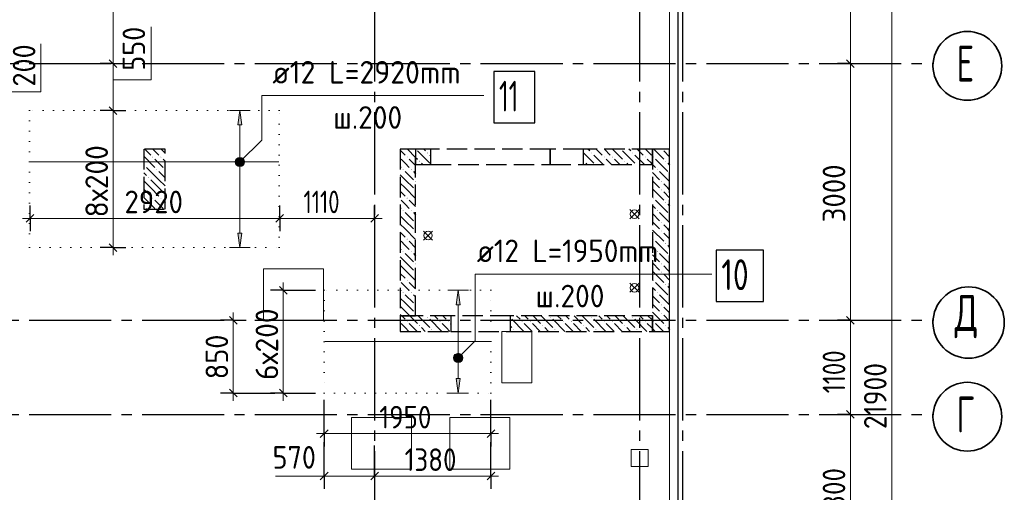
# Model space of a CAD drawing. Header units: millimetres. Extents: x 0 to 50400, y -244 to 35640.
# Tile 13 of 15: x 26064 to 37580, y 20252 to 25774. Entities that reach past the tile are written whole.
import ezdxf

# ---------------------------------------------------------------- set-up
doc = ezdxf.new("R2010")
doc.units = ezdxf.units.MM
for name, pattern in [('______2', [324, 240, -84]), ('______5', [1320, 960, -120, 120, -120]), ('______9', [120, 0, -120])]:
    doc.linetypes.add(name, pattern=pattern)
for name, color, linetype, lineweight in [('Standard', 7, 'Continuous', 25), ('ЖБ Перекрытие верхний уровень', 7, 'Continuous', 35), ('ЖБ Пилон', 7, 'Continuous', 35), ('ЖБ Стена верхний уровень', 7, 'Continuous', 35), ('Общий01', 7, 'Continuous', 13), ('Позиционная метка номер позиции', 7, 'Continuous', 13), ('Размерная линия_ общее', 7, 'Continuous', 13), ('Тени', 7, 'Continuous', 13)]:
    doc.layers.add(name, color=color, linetype=linetype, lineweight=lineweight)
doc.layers.add('Оси', color=7, linetype='______5', true_color=0x656565)
doc.styles.add('ISOCPEUR', font='txt')

msp = doc.modelspace()

# ---------------------------------------------------------------- hatches: boundary and pattern name
at = {"linetype": 'Continuous', "lineweight": 13, "transparency": 33554687}
for points in [[(28663, 24544), (28639, 24712), (28615, 24544)], [(31217, 22444), (31193, 22612), (31169, 22444)]]:
    msp.add_hatch(color=7, dxfattribs=at).paths.add_polyline_path(points)
for points in [[(28663, 23280), (28639, 23112), (28615, 23280)], [(31217, 21580), (31193, 21412), (31169, 21580)]]:
    msp.add_hatch(color=7, dxfattribs=at).paths.add_polyline_path(points, flags=16)
at = {"layer": 'ЖБ Пилон', "linetype": 'Continuous', "lineweight": -3, "transparency": 33554687}
for points in [[(27519, 24073), (27524, 24078), (27528, 24073), (27524, 24068)], [(27615, 24169), (27620, 24174), (27624, 24169), (27620, 24165)], [(27711, 24169), (27716, 24174), (27720, 24169), (27716, 24165)], [(27663, 24025), (27668, 24030), (27672, 24025), (27668, 24021)], [(27759, 24025), (27764, 24030), (27765, 24029), (27765, 24022), (27764, 24021)], [(27567, 23929), (27572, 23934), (27576, 23929), (27572, 23925)], [(27615, 23689), (27620, 23694), (27624, 23689), (27620, 23685)], [(27711, 23689), (27716, 23694), (27720, 23689), (27716, 23685)], [(27519, 23593), (27524, 23598), (27528, 23593), (27524, 23588)]]:
    msp.add_hatch(color=7, dxfattribs=at).paths.add_polyline_path(points, flags=16)
at = {"layer": 'ЖБ Стена верхний уровень', "linetype": 'Continuous', "lineweight": -3, "transparency": 33554687}
for points in [[(30693, 24262), (30692, 24261), (30690, 24262)], [(30831, 24217), (30836, 24222), (30840, 24217), (30836, 24212)], [(32751, 24217), (32756, 24222), (32760, 24217), (32756, 24212)], [(33093, 24262), (33092, 24261), (33090, 24262)], [(33231, 24217), (33236, 24222), (33240, 24217), (33236, 24212)], [(33573, 24262), (33572, 24261), (33570, 24262)], [(30591, 24169), (30596, 24174), (30600, 24169), (30596, 24165)], [(30735, 24121), (30740, 24126), (30744, 24121), (30740, 24116)], [(32660, 24126), (32664, 24121), (32660, 24117)], [(32895, 24169), (32900, 24174), (32904, 24169), (32900, 24165)], [(32991, 24169), (32996, 24174), (33000, 24169), (32996, 24165)], [(33135, 24121), (33140, 24126), (33144, 24121), (33140, 24116)], [(33375, 24169), (33380, 24174), (33384, 24169), (33380, 24165)], [(33471, 24169), (33476, 24174), (33480, 24169), (33476, 24165)], [(33615, 24121), (33620, 24126), (33624, 24121), (33620, 24116)], [(30543, 24025), (30548, 24030), (30552, 24025), (30548, 24021)], [(30639, 24025), (30644, 24030), (30648, 24025), (30644, 24021)], [(33519, 24025), (33524, 24030), (33528, 24025), (33524, 24021)], [(33663, 23977), (33665, 23980), (33665, 23975)], [(30687, 23881), (30692, 23886), (30695, 23883), (30695, 23880), (30692, 23876)], [(33567, 23881), (33572, 23886), (33576, 23881), (33572, 23876)], [(30687, 23785), (30692, 23790), (30695, 23787), (30695, 23784), (30692, 23781)], [(33567, 23785), (33572, 23790), (33576, 23785), (33572, 23781)], [(30591, 23689), (30596, 23694), (30600, 23689), (30596, 23685)], [(33471, 23689), (33476, 23694), (33480, 23689), (33476, 23685)], [(33615, 23641), (33620, 23646), (33624, 23641), (33620, 23636)], [(30543, 23545), (30548, 23550), (30552, 23545), (30548, 23541)], [(30639, 23545), (30644, 23550), (30648, 23545), (30644, 23541)], [(33519, 23545), (33524, 23550), (33528, 23545), (33524, 23541)], [(33663, 23497), (33665, 23500), (33665, 23495)], [(30687, 23401), (30692, 23406), (30695, 23403), (30695, 23400), (30692, 23396)], [(33567, 23401), (33572, 23406), (33576, 23401), (33572, 23396)], [(30687, 23305), (30692, 23310), (30695, 23307), (30695, 23304), (30692, 23301)], [(33567, 23305), (33572, 23310), (33576, 23305), (33572, 23301)], [(30591, 23209), (30596, 23214), (30600, 23209), (30596, 23205)], [(33471, 23209), (33476, 23214), (33480, 23209), (33476, 23205)], [(33615, 23161), (33620, 23166), (33624, 23161), (33620, 23156)], [(30543, 23065), (30548, 23070), (30552, 23065), (30548, 23061)], [(30639, 23065), (30644, 23070), (30648, 23065), (30644, 23061)], [(33519, 23065), (33524, 23070), (33528, 23065), (33524, 23061)], [(30687, 22921), (30692, 22926), (30695, 22923), (30695, 22920), (30692, 22916)], [(33567, 22921), (33572, 22926), (33576, 22921), (33572, 22916)], [(33663, 23017), (33665, 23020), (33665, 23015)], [(30687, 22825), (30692, 22830), (30695, 22827), (30695, 22824), (30692, 22821)], [(33567, 22825), (33572, 22830), (33576, 22825), (33572, 22821)], [(30591, 22729), (30596, 22734), (30600, 22729), (30596, 22725)], [(33471, 22729), (33476, 22734), (33480, 22729), (33476, 22725)], [(30543, 22585), (30548, 22590), (30552, 22585), (30548, 22581)], [(30639, 22585), (30644, 22590), (30648, 22585), (30644, 22581)], [(33519, 22585), (33524, 22590), (33528, 22585), (33524, 22581)], [(33615, 22681), (33620, 22686), (33624, 22681), (33620, 22676)], [(33663, 22537), (33665, 22540), (33665, 22535)], [(30687, 22441), (30692, 22446), (30695, 22443), (30695, 22440), (30692, 22436)], [(30687, 22345), (30692, 22350), (30695, 22347), (30695, 22344), (30692, 22341)], [(33567, 22441), (33572, 22446), (33576, 22441), (33572, 22436)], [(33567, 22345), (33572, 22350), (33576, 22345), (33572, 22341)], [(30591, 22249), (30596, 22254), (30600, 22249), (30596, 22245)], [(30831, 22297), (30836, 22302), (30840, 22297), (30836, 22292)], [(30975, 22249), (30980, 22254), (30984, 22249), (30980, 22245)], [(31071, 22249), (31076, 22254), (31080, 22249), (31076, 22245)], [(31935, 22249), (31940, 22254), (31944, 22249), (31940, 22245)], [(32031, 22249), (32036, 22254), (32040, 22249), (32036, 22245)], [(32271, 22297), (32276, 22302), (32280, 22297), (32276, 22292)], [(32415, 22249), (32420, 22254), (32424, 22249), (32420, 22245)], [(32511, 22249), (32516, 22254), (32520, 22249), (32516, 22245)], [(32751, 22297), (32756, 22302), (32760, 22297), (32756, 22292)], [(32895, 22249), (32900, 22254), (32904, 22249), (32900, 22245)], [(32991, 22249), (32996, 22254), (33000, 22249), (32996, 22245)], [(33231, 22297), (33236, 22302), (33240, 22297), (33236, 22292)], [(33375, 22249), (33380, 22254), (33384, 22249), (33380, 22245)], [(33471, 22249), (33476, 22254), (33480, 22249), (33476, 22245)], [(30735, 22201), (30740, 22206), (30744, 22201), (30740, 22196)], [(30879, 22153), (30884, 22158), (30888, 22153), (30884, 22148)], [(31839, 22153), (31844, 22158), (31848, 22153), (31844, 22148)], [(32175, 22201), (32180, 22206), (32184, 22201), (32180, 22196)], [(32319, 22153), (32324, 22158), (32328, 22153), (32324, 22148)], [(32655, 22201), (32660, 22206), (32664, 22201), (32660, 22196)], [(32799, 22153), (32804, 22158), (32808, 22153), (32804, 22148)], [(33135, 22201), (33140, 22206), (33144, 22201), (33140, 22196)], [(33279, 22153), (33284, 22158), (33288, 22153), (33284, 22148)], [(33615, 22201), (33620, 22206), (33624, 22201), (33620, 22196)]]:
    msp.add_hatch(color=7, dxfattribs=at).paths.add_polyline_path(points, flags=16)
at = {"layer": 'Позиционная метка номер позиции', "linetype": 'Continuous', "lineweight": 13, "transparency": 33554687}
for points in [[(28587, 24126), (28677, 24074), (28601, 24151)], [(28587, 24099), (28653, 24060), (28587, 24126)], [(28587, 24126), (28653, 24060), (28677, 24074)], [(28625, 24060), (28587, 24099), (28601, 24074)], [(28587, 24099), (28625, 24060), (28653, 24060)], [(28601, 24151), (28691, 24099), (28625, 24164)], [(28601, 24151), (28677, 24074), (28691, 24099)], [(28625, 24164), (28691, 24099), (28691, 24126)], [(28625, 24164), (28691, 24126), (28653, 24164)], [(28653, 24164), (28691, 24126), (28677, 24151)], [(31141, 21836), (31231, 21784), (31155, 21861)], [(31141, 21809), (31207, 21770), (31141, 21836)], [(31141, 21836), (31207, 21770), (31231, 21784)], [(31179, 21770), (31141, 21809), (31155, 21784)], [(31141, 21809), (31179, 21770), (31207, 21770)], [(31155, 21861), (31245, 21809), (31179, 21874)], [(31155, 21861), (31231, 21784), (31245, 21809)], [(31179, 21874), (31245, 21809), (31245, 21836)], [(31179, 21874), (31245, 21836), (31207, 21874)], [(31207, 21874), (31245, 21836), (31231, 21861)]]:
    msp.add_hatch(color=7, dxfattribs=at).paths.add_polyline_path(points)

# ---------------------------------------------------------------- linework, layer by layer
at = {"color": 251, "linetype": 'Continuous', "lineweight": 13, "true_color": 0x494949, "transparency": 33554687}
for p, q in [((28639, 24712), (28519, 24712)), ((28639, 24712), (28615, 24544)), ((28663, 24544), (28639, 24712)), ((28639, 24712), (28759, 24712)), ((28639, 24712), (28639, 24712)), ((28615, 24544), (28663, 24544)), ((28639, 23280), (28639, 24544)), ((28639, 23112), (28615, 23280)), ((28615, 23280), (28663, 23280)), ((28663, 23280), (28639, 23112)), ((28639, 23112), (28519, 23112)), ((28639, 23112), (28759, 23112)), ((28639, 23112), (28639, 23112)), ((31193, 22612), (31073, 22612)), ((31193, 22612), (31169, 22444)), ((31217, 22444), (31193, 22612)), ((31193, 22612), (31313, 22612)), ((31193, 22612), (31193, 22612)), ((31169, 22444), (31217, 22444)), ((31193, 21580), (31193, 22444)), ((31193, 21412), (31169, 21580)), ((31169, 21580), (31217, 21580)), ((31217, 21580), (31193, 21412)), ((31193, 21412), (31073, 21412)), ((31193, 21412), (31313, 21412)), ((31193, 21412), (31193, 21412))]:
    msp.add_line(p, q, dxfattribs=at)
at = {"color": 7, "linetype": 'Continuous', "lineweight": 18, "transparency": 33554687}
for p, q in [((29094, 24112), (26186, 24112)), ((31569, 22012), (29631, 22012))]:
    msp.add_line(p, q, dxfattribs=at)
at = {"color": 7, "linetype": 'Continuous', "lineweight": 25, "transparency": 33554687}
for points in [[(31610, 24569), (32090, 24569), (32090, 25169), (31610, 25169), (31610, 24569)], [(34210, 22482), (34762, 22482), (34762, 23082), (34210, 23082), (34210, 22482)]]:
    msp.add_lwpolyline(points, dxfattribs=at)
at = {"layer": 'Standard', "color": 254, "linetype": 'Continuous', "lineweight": -3, "true_color": 0xc4c4ff, "transparency": 33554687}
msp.add_lwpolyline([(8915, 10212), (33765, 10212), (33765, 32712), (8915, 32712), (8915, 10212)], dxfattribs=at)
at = {"layer": 'ЖБ Перекрытие верхний уровень', "color": 7, "linetype": 'Continuous', "lineweight": 18, "transparency": 33554687}
for p, q in [((33665, 22312), (33665, 32612)), ((29616, 22864), (28916, 22864)), ((28916, 22864), (28916, 22264)), ((29616, 22264), (29616, 22864)), ((28916, 22264), (29616, 22264)), ((33665, 10312), (33665, 22312)), ((32052, 22132), (31702, 22132)), ((31702, 22132), (31702, 21532)), ((32052, 21532), (32052, 22132)), ((31702, 21532), (32052, 21532)), ((30645, 21124), (29945, 21124)), ((29945, 21124), (29945, 20524)), ((30645, 20524), (30645, 21124)), ((31795, 21124), (31095, 21124)), ((31095, 21124), (31095, 20524)), ((31795, 20524), (31795, 21124)), ((33415, 20752), (33215, 20752)), ((33215, 20752), (33215, 20552)), ((33415, 20552), (33415, 20752)), ((29945, 20524), (30645, 20524)), ((31095, 20524), (31795, 20524)), ((33215, 20552), (33415, 20552))]:
    msp.add_line(p, q, dxfattribs=at)
at = {"layer": 'ЖБ Пилон', "color": 253, "linetype": '______2', "lineweight": -3, "true_color": 0xa0a0a0, "transparency": 33554687}
for p, q in [((27765, 24262), (27515, 24262)), ((27515, 24262), (27515, 23562)), ((27765, 23562), (27765, 24262)), ((27515, 23562), (27765, 23562))]:
    msp.add_line(p, q, dxfattribs=at)
at = {"layer": 'ЖБ Пилон', "color": 253, "linetype": 'Continuous', "lineweight": -3, "true_color": 0xa0a0a0, "transparency": 33554687}
for p, q in [((27526, 24262), (27596, 24193)), ((27622, 24262), (27692, 24193)), ((27719, 24262), (27765, 24216)), ((27515, 24178), (27644, 24049)), ((27692, 24097), (27644, 24145)), ((27740, 24049), (27692, 24097)), ((27740, 24145), (27765, 24120)), ((27515, 23986), (27548, 23953)), ((27692, 23905), (27548, 24049)), ((27692, 24001), (27765, 23928)), ((27596, 23809), (27515, 23890)), ((27596, 23905), (27692, 23809)), ((27692, 23905), (27765, 23832)), ((27515, 23794), (27596, 23713)), ((27596, 23809), (27692, 23713)), ((27692, 23809), (27765, 23736)), ((27515, 23698), (27644, 23569)), ((27692, 23617), (27644, 23665)), ((27740, 23569), (27692, 23617)), ((27740, 23665), (27765, 23640)), ((27554, 23562), (27548, 23569))]:
    msp.add_line(p, q, dxfattribs=at)
at = {"layer": 'ЖБ Стена верхний уровень', "color": 253, "linetype": '______2', "lineweight": -3, "true_color": 0xa0a0a0, "transparency": 33554687}
for p, q in [((30515, 24262), (30515, 22312)), ((30695, 24262), (30515, 24262)), ((30870, 24262), (30695, 24262)), ((30695, 24262), (30695, 24082)), ((30695, 22312), (30695, 24262)), ((32270, 24262), (30870, 24262)), ((30870, 24262), (30870, 24082)), ((32270, 24082), (32270, 24262)), ((32660, 24262), (32270, 24262)), ((32270, 24262), (32270, 24082)), ((32660, 24082), (32660, 24262)), ((33465, 24262), (32660, 24262)), ((33465, 24082), (33465, 24262)), ((33665, 24262), (33465, 24262)), ((33465, 24262), (33465, 22132)), ((33665, 22132), (33665, 24262)), ((30695, 24082), (30870, 24082)), ((30870, 24082), (32270, 24082)), ((32270, 24082), (32660, 24082)), ((32660, 24082), (33465, 24082)), ((30515, 22312), (30695, 22312)), ((31105, 22312), (30515, 22312)), ((30515, 22312), (30515, 22132)), ((31805, 22312), (31105, 22312)), ((31105, 22312), (31105, 22132)), ((31805, 22132), (31805, 22312)), ((33465, 22312), (31805, 22312)), ((33465, 22132), (33465, 22312)), ((30515, 22132), (31105, 22132)), ((31105, 22132), (31805, 22132)), ((31805, 22132), (33465, 22132)), ((33465, 22132), (33665, 22132))]:
    msp.add_line(p, q, dxfattribs=at)
at = {"layer": 'ЖБ Стена верхний уровень', "color": 253, "linetype": 'Continuous', "lineweight": -3, "true_color": 0xa0a0a0, "transparency": 33554687}
for p, q in [((30515, 24250), (30572, 24193)), ((30599, 24262), (30695, 24166)), ((30716, 24241), (30860, 24097)), ((30860, 24193), (30870, 24183)), ((32660, 24217), (32780, 24097)), ((32780, 24193), (32890, 24082)), ((33116, 24241), (33260, 24097)), ((33260, 24193), (33370, 24082)), ((33479, 24262), (33596, 24145)), ((33596, 24241), (33665, 24172)), ((30572, 24097), (30524, 24145)), ((30620, 24049), (30572, 24097)), ((30620, 24145), (30695, 24070)), ((30695, 24166), (30716, 24145)), ((30764, 24097), (30778, 24082)), ((32684, 24097), (32698, 24082)), ((32972, 24097), (32924, 24145)), ((32986, 24082), (32972, 24097)), ((33020, 24145), (33082, 24082)), ((33164, 24097), (33178, 24082)), ((33452, 24097), (33404, 24145)), ((33465, 24084), (33452, 24097)), ((33500, 24049), (33465, 24084)), ((33500, 24145), (33644, 24001)), ((33644, 24097), (33665, 24076)), ((30515, 24058), (30524, 24049)), ((30572, 23905), (30515, 23962)), ((30572, 24001), (30668, 23905)), ((30668, 24001), (30695, 23974)), ((33465, 23988), (33548, 23905)), ((33548, 24001), (33665, 23884)), ((30515, 23866), (30572, 23809)), ((30572, 23905), (30668, 23809)), ((33465, 23892), (33548, 23809)), ((33644, 23809), (33596, 23857)), ((30515, 23770), (30572, 23713)), ((30572, 23809), (30695, 23686)), ((33465, 23796), (33596, 23665)), ((33596, 23761), (33665, 23692)), ((33665, 23788), (33644, 23809)), ((30572, 23617), (30524, 23665)), ((30620, 23569), (30572, 23617)), ((30620, 23665), (30695, 23590)), ((33500, 23665), (33644, 23521)), ((33644, 23617), (33665, 23596)), ((30515, 23578), (30524, 23569)), ((30572, 23521), (30668, 23425)), ((30668, 23521), (30695, 23494)), ((33500, 23569), (33465, 23604)), ((33465, 23508), (33548, 23425)), ((33548, 23521), (33665, 23404)), ((30572, 23425), (30515, 23482)), ((30515, 23386), (30572, 23329)), ((30572, 23425), (30668, 23329)), ((33465, 23412), (33548, 23329)), ((30515, 23290), (30572, 23233)), ((30572, 23329), (30695, 23206)), ((33465, 23316), (33596, 23185)), ((33644, 23329), (33596, 23377)), ((33596, 23281), (33665, 23212)), ((33665, 23308), (33644, 23329)), ((30572, 23137), (30524, 23185)), ((30620, 23185), (30695, 23110)), ((33500, 23185), (33644, 23041)), ((30515, 23098), (30524, 23089)), ((30620, 23089), (30572, 23137)), ((30572, 23041), (30668, 22945)), ((30668, 23041), (30695, 23014)), ((33500, 23089), (33465, 23124)), ((33548, 23041), (33665, 22924)), ((33644, 23137), (33665, 23116)), ((30572, 22945), (30515, 23002)), ((30572, 22945), (30668, 22849)), ((33465, 23028), (33548, 22945)), ((33465, 22932), (33548, 22849)), ((30515, 22906), (30572, 22849)), ((30515, 22810), (30572, 22753)), ((30572, 22849), (30695, 22726)), ((33465, 22836), (33596, 22705)), ((33644, 22849), (33596, 22897)), ((33665, 22828), (33644, 22849)), ((30572, 22657), (30524, 22705)), ((30620, 22705), (30695, 22630)), ((33500, 22705), (33644, 22561)), ((33596, 22801), (33665, 22732)), ((30515, 22618), (30524, 22609)), ((30620, 22609), (30572, 22657)), ((33500, 22609), (33465, 22644)), ((33644, 22657), (33665, 22636)), ((30572, 22465), (30515, 22522)), ((30572, 22561), (30668, 22465)), ((30572, 22465), (30668, 22369)), ((30668, 22561), (30695, 22534)), ((33465, 22548), (33548, 22465)), ((33548, 22561), (33665, 22444)), ((30515, 22426), (30572, 22369)), ((30572, 22369), (30628, 22312)), ((33465, 22452), (33548, 22369)), ((33465, 22356), (33596, 22225)), ((33644, 22369), (33596, 22417)), ((33665, 22348), (33644, 22369)), ((30515, 22330), (30532, 22312)), ((30532, 22312), (30572, 22273)), ((30628, 22312), (30716, 22225)), ((30724, 22312), (30860, 22177)), ((30916, 22312), (30956, 22273)), ((31012, 22312), (31052, 22273)), ((31820, 22273), (31960, 22132)), ((31876, 22312), (31916, 22273)), ((31972, 22312), (32012, 22273)), ((32068, 22312), (32156, 22225)), ((32164, 22312), (32300, 22177)), ((32300, 22273), (32440, 22132)), ((32356, 22312), (32396, 22273)), ((32452, 22312), (32492, 22273)), ((32548, 22312), (32636, 22225)), ((32644, 22312), (32780, 22177)), ((32780, 22273), (32920, 22132)), ((32836, 22312), (32876, 22273)), ((32932, 22312), (32972, 22273)), ((33028, 22312), (33116, 22225)), ((33124, 22312), (33260, 22177)), ((33260, 22273), (33400, 22132)), ((33316, 22312), (33356, 22273)), ((33412, 22312), (33452, 22273)), ((33596, 22321), (33665, 22252)), ((30572, 22177), (30524, 22225)), ((31052, 22177), (31004, 22225)), ((31100, 22225), (31105, 22220)), ((31805, 22192), (31820, 22177)), ((32012, 22177), (31964, 22225)), ((32056, 22132), (32012, 22177)), ((32060, 22225), (32152, 22132)), ((32204, 22177), (32248, 22132)), ((32492, 22177), (32444, 22225)), ((32536, 22132), (32492, 22177)), ((32540, 22225), (32632, 22132)), ((32684, 22177), (32728, 22132)), ((32972, 22177), (32924, 22225)), ((33016, 22132), (32972, 22177)), ((33020, 22225), (33112, 22132)), ((33164, 22177), (33208, 22132)), ((33452, 22177), (33404, 22225)), ((33465, 22164), (33452, 22177)), ((33496, 22132), (33465, 22164)), ((33500, 22225), (33592, 22132)), ((33644, 22177), (33665, 22156))]:
    msp.add_line(p, q, dxfattribs=at)
for points in [[(30812, 24241), (30790, 24262), (30790, 24262)], [(32732, 24241), (32710, 24262), (32710, 24262)], [(32806, 24262), (32806, 24262), (32876, 24193)], [(32902, 24262), (32902, 24262), (32972, 24193)], [(32999, 24262), (32999, 24262), (33116, 24145)], [(33212, 24241), (33190, 24262), (33190, 24262)], [(33286, 24262), (33286, 24262), (33356, 24193)], [(33382, 24262), (33382, 24262), (33452, 24193)], [(30860, 22273), (31000, 22132), (31000, 22132)], [(30515, 22138), (30520, 22132), (30520, 22132)], [(30616, 22132), (30616, 22132), (30572, 22177)], [(30620, 22225), (30712, 22132), (30712, 22132)], [(30764, 22177), (30808, 22132), (30808, 22132)], [(31096, 22132), (31096, 22132), (31052, 22177)]]:
    msp.add_lwpolyline(points, dxfattribs=at)
at = {"layer": 'Общий01', "color": 7, "linetype": 'Continuous', "lineweight": 13, "transparency": 33554687}
for p, q in [((27601, 25072), (27601, 25691)), ((26311, 24931), (26311, 25491)), ((27156, 25072), (27601, 25072)), ((25866, 24931), (26311, 24931)), ((29147, 22262), (29147, 22662)), ((29625, 20441), (29055, 20441))]:
    msp.add_line(p, q, dxfattribs=at)
at = {"layer": 'Оси', "color": 8, "linetype": '______5', "lineweight": -3, "transparency": 33554687}
for p, q in [((30215, 32612), (30215, 8356)), ((33315, 32612), (33315, 8356)), ((33815, 32612), (33815, 8356)), ((9015, 25262), (36746, 25262)), ((9015, 22262), (36746, 22262)), ((9015, 21162), (36746, 21162))]:
    msp.add_line(p, q, dxfattribs=at)
at = {"layer": 'Оси', "color": 7, "linetype": 'Continuous', "lineweight": 35, "transparency": 33554687}
for centre, radius in [((37148, 25235), 402), ((37163, 22235), 417), ((37148, 21135), 402)]:
    msp.add_circle(centre, radius, dxfattribs=at)
at = {"layer": 'Позиционная метка номер позиции', "color": 7, "linetype": 'Continuous', "lineweight": 13, "transparency": 33554687}
for p, q in [((28601, 24151), (28601, 24151)), ((28601, 24074), (28601, 24074)), ((28677, 24151), (28677, 24151)), ((28677, 24074), (28677, 24074)), ((31155, 21861), (31155, 21861)), ((31155, 21784), (31155, 21784)), ((31231, 21861), (31231, 21861)), ((31231, 21784), (31231, 21784))]:
    msp.add_line(p, q, dxfattribs=at)
for points in [[(28639, 24112), (28894, 24367), (28894, 24887), (31494, 24887)], [(31193, 21822), (31391, 22020), (31391, 22800), (34161, 22800)]]:
    msp.add_lwpolyline(points, dxfattribs=at)
for centre in [(28639, 24112), (31193, 21822)]:
    msp.add_circle(centre, 54, dxfattribs=at)
at = {"layer": 'Размерная линия_ общее', "color": 7, "linetype": 'Continuous', "lineweight": 13, "transparency": 33554687}
for p, q in [((35780, 25262), (35780, 28362)), ((27156, 25262), (27156, 28243)), ((27156, 24712), (27156, 25262)), ((35780, 22262), (35780, 25262)), ((26185, 23453), (26095, 23453)), ((26185, 23453), (29105, 23453)), ((29105, 23453), (30215, 23453)), ((30215, 23453), (30305, 23453)), ((27156, 23112), (27156, 23022)), ((29147, 22612), (29147, 22702)), ((28562, 22262), (28562, 22352)), ((35780, 21162), (35780, 22262)), ((28562, 21412), (28562, 21322)), ((29147, 21412), (29147, 21322)), ((35780, 19362), (35780, 21162)), ((29625, 20938), (29535, 20938)), ((29625, 20938), (31575, 20938)), ((31575, 20938), (31665, 20938)), ((29625, 20441), (29535, 20441)), ((29625, 20441), (30215, 20441)), ((30215, 20441), (31575, 20441)), ((31575, 20441), (31665, 20441))]:
    msp.add_line(p, q, dxfattribs=at)
at = {"layer": 'Размерная линия_ общее', "color": 7, "linetype": 'Continuous', "lineweight": -3, "transparency": 33554687}
for p, q in [((27156, 25262), (27006, 25262)), ((27156, 25262), (27306, 25262)), ((35780, 25262), (35630, 25262)), ((35780, 25262), (35930, 25262)), ((27156, 24712), (27006, 24712)), ((27156, 24712), (27306, 24712)), ((26185, 23453), (26185, 23603)), ((29105, 23453), (29105, 23603)), ((30215, 23453), (30215, 23603)), ((26185, 23453), (26185, 23303)), ((26185, 23453), (26185, 23453)), ((29105, 23453), (29105, 23303)), ((29105, 23453), (29105, 23453)), ((30215, 23453), (30215, 23303)), ((30215, 23453), (30215, 23453)), ((27156, 23112), (27006, 23112)), ((27156, 23112), (27306, 23112)), ((29147, 22612), (28997, 22612)), ((29147, 22612), (29297, 22612)), ((29147, 22612), (29525, 22612)), ((28562, 22262), (28412, 22262)), ((28562, 22262), (28712, 22262)), ((28562, 22262), (28562, 22262)), ((35780, 22262), (35630, 22262)), ((35780, 22262), (35930, 22262)), ((28562, 21412), (28412, 21412)), ((28562, 21412), (28712, 21412)), ((28562, 21412), (29047, 21412)), ((29147, 21412), (28997, 21412)), ((29147, 21412), (29297, 21412)), ((29147, 21412), (29525, 21412)), ((29625, 20938), (29625, 21334)), ((31575, 20938), (31575, 21334)), ((29625, 20938), (29625, 21088)), ((31575, 20938), (31575, 21088)), ((35780, 21162), (35630, 21162)), ((35780, 21162), (35930, 21162)), ((29625, 20938), (29625, 20788)), ((31575, 20938), (31575, 20788)), ((31575, 20441), (31575, 20838)), ((29625, 20441), (29625, 20591)), ((30215, 20441), (30215, 20591)), ((31575, 20441), (31575, 20591)), ((29625, 20441), (29625, 20291)), ((30215, 20441), (30215, 20291)), ((31575, 20441), (31575, 20291))]:
    msp.add_line(p, q, dxfattribs=at)
at = {"layer": 'Размерная линия_ общее', "color": 7, "linetype": 'Continuous', "lineweight": 25, "transparency": 33554687}
for p, q in [((27201, 25217), (27111, 25307)), ((35825, 25217), (35735, 25307)), ((27201, 24667), (27111, 24757)), ((26140, 23408), (26230, 23498)), ((29060, 23408), (29150, 23498)), ((30170, 23408), (30260, 23498)), ((27201, 23067), (27111, 23157)), ((29192, 22567), (29102, 22657)), ((28607, 22217), (28517, 22307)), ((35825, 22217), (35735, 22307)), ((28607, 21367), (28517, 21457)), ((29192, 21367), (29102, 21457)), ((35825, 21117), (35735, 21207)), ((29580, 20893), (29670, 20983)), ((31530, 20893), (31620, 20983)), ((29580, 20396), (29670, 20486)), ((30170, 20396), (30260, 20486)), ((31530, 20396), (31620, 20486))]:
    msp.add_line(p, q, dxfattribs=at)
at = {"layer": 'Размерная линия_ общее', "color": 7, "linetype": 'Continuous', "lineweight": 18, "transparency": 33554687}
for p, q in [((33202, 23555), (33308, 23449)), ((33202, 23449), (33308, 23555)), ((30787, 23305), (30893, 23199)), ((30787, 23199), (30893, 23305)), ((33202, 22695), (33308, 22589)), ((33202, 22589), (33308, 22695))]:
    msp.add_line(p, q, dxfattribs=at)
at = {"layer": 'Размерная линия_ общее', "color": 7, "linetype": 'Continuous', "lineweight": 13, "transparency": 33554687}
for points in [[(36263, 10462), (36263, 20906), (36263, 20906), (36263, 32362)], [(27156, 23112), (27156, 23355), (27156, 23355), (27156, 23516), (27156, 23516), (27156, 24712)], [(29147, 21412), (29147, 21462), (29147, 21462), (29147, 22612)], [(28562, 21412), (28562, 21471), (28562, 21471), (28562, 22262)]]:
    msp.add_lwpolyline(points, dxfattribs=at)
at = {"layer": 'Размерная линия_ общее', "color": 7, "linetype": 'Continuous', "lineweight": -3, "transparency": 33554687}
for points in [[(29625, 20441), (29625, 20477), (29625, 20477), (29625, 20838)], [(30215, 20441), (30215, 20467), (30215, 20467), (30215, 20799)]]:
    msp.add_lwpolyline(points, dxfattribs=at)
at = {"layer": 'Размерная линия_ общее', "color": 7, "linetype": 'Continuous', "lineweight": 18, "transparency": 33554687}
for centre in [(33255, 23502), (30840, 23252), (33255, 22642)]:
    msp.add_circle(centre, 50, dxfattribs=at)
at = {"layer": 'Тени', "color": 7, "linetype": '______9', "lineweight": 13, "transparency": 33554687}
for p, q in [((26180, 24712), (26180, 23112)), ((29100, 24712), (26180, 24712)), ((29100, 23112), (29100, 24712)), ((26180, 23112), (29100, 23112)), ((29625, 22612), (29625, 21412)), ((31575, 22612), (29625, 22612)), ((31575, 21412), (31575, 22612)), ((29625, 21412), (31575, 21412))]:
    msp.add_line(p, q, dxfattribs=at)

# ---------------------------------------------------------------- texts
at = {"color": 7, "linetype": 'Continuous', "lineweight": 13, "transparency": 33554687, "attachment_point": 7, "style": 'ISOCPEUR'}
for s, insert, char_height, width in [('\\W0.96;ø12 L=2920mm ', (29019, 25028), 264, 2580.63), ('\\W0.63;11', (31670, 24701), 360, 472.5), ('\\W0.95;ш.200 ', (29731, 24500), 264, 1154.56), ('\\W0.94;ø12 L=1950mm ', (31411, 22941), 264, 2525.26), ('\\W0.75;10', (34270, 22614), 360, 566.74), ('\\W0.95;ш.200 ', (32097, 22413), 264, 1154.56)]:
    msp.add_mtext(s, dxfattribs=dict(at, insert=insert, char_height=char_height, width=width))
at = {"layer": 'Оси', "color": 7, "linetype": 'Continuous', "lineweight": 35, "transparency": 33554687, "char_height": 420, "attachment_point": 7, "style": 'ISOCPEUR'}
for s, insert, width in [('\\W0.68;Е', (37020, 25052), 399.85), ('\\W0.72;Д', (36998, 22052), 480.99), ('\\W0.68;Г', (37020, 20952), 399.85)]:
    msp.add_mtext(s, dxfattribs=dict(at, insert=insert, width=width))
at = {"layer": 'Размерная линия_ общее', "color": 7, "linetype": 'Continuous', "lineweight": 25, "transparency": 33554687, "char_height": 264, "attachment_point": 7, "rotation": 90, "style": 'ISOCPEUR'}
for s, insert, width in [('\\W0.91;550', (27531, 25178), 674.39), ('\\W0.91;200', (26247, 24993), 674.39), ('\\W0.95;8х200', (27096, 23464), 1048.04), ('\\W0.93;3000', (35720, 23406), 861.71), ('\\W0.95;6х200', (29087, 21564), 1048.03), ('\\W0.91;850', (28502, 21573), 674.38), ('\\W0.80;1100', (35720, 21409), 738.86), ('\\W0.89;21900', (36203, 20990), 988.26), ('\\W0.87;1800', (35720, 19932), 800.3)]:
    msp.add_mtext(s, dxfattribs=dict(at, insert=insert, width=width))
at = {"layer": 'Размерная линия_ общее', "color": 7, "linetype": 'Continuous', "lineweight": 25, "transparency": 33554687, "char_height": 264, "attachment_point": 7, "style": 'ISOCPEUR'}
for s, insert, width in [('\\W0.93;2920', (27289, 23513), 861.72), ('\\W0.73;1110', (29383, 23513), 677.42), ('\\W0.87;1950', (30270, 20998), 800.28), ('\\W0.91;570', (29021, 20528), 674.39), ('\\W0.87;1380', (30565, 20501), 800.28)]:
    msp.add_mtext(s, dxfattribs=dict(at, insert=insert, width=width))

doc.saveas('drawing.dxf')
